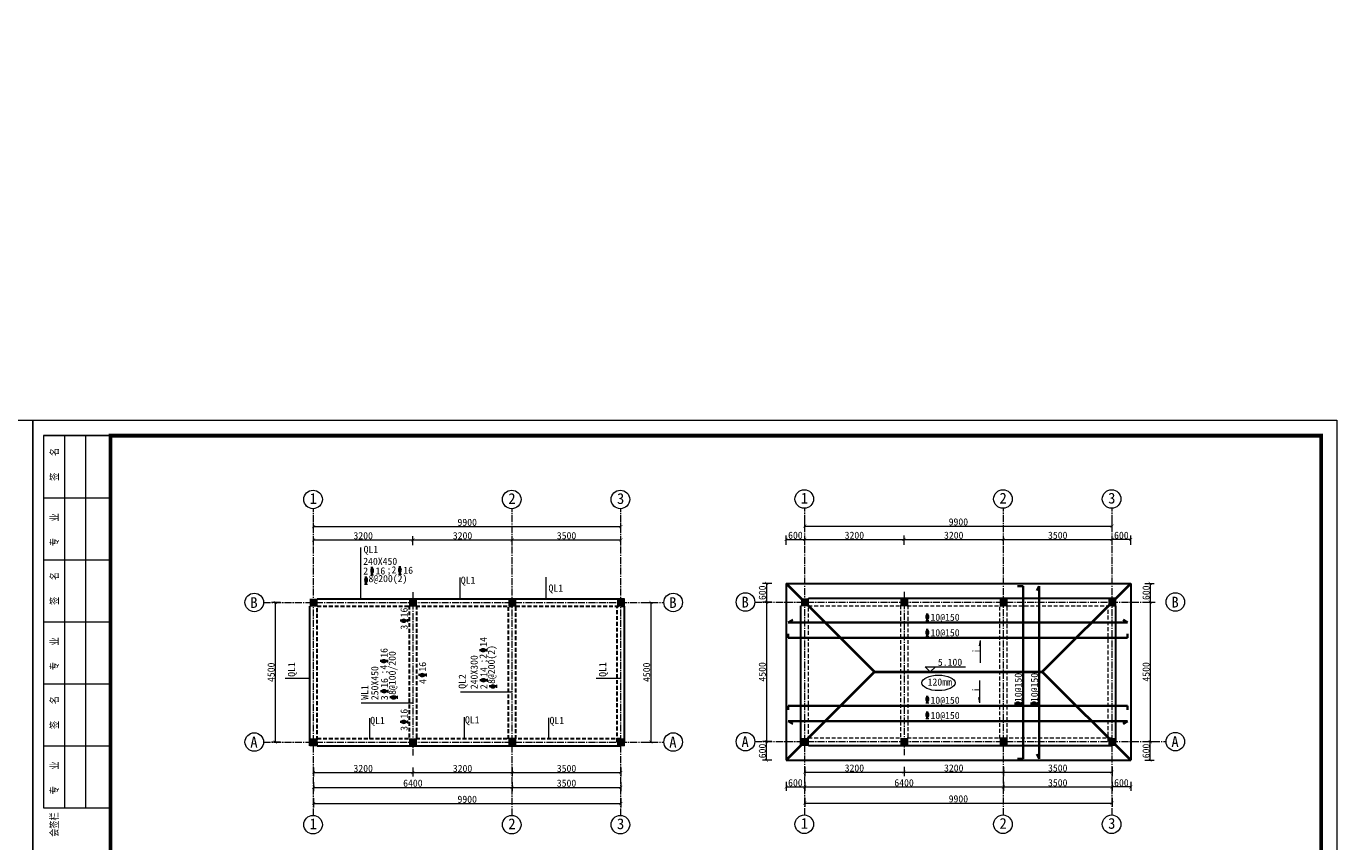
# Model space of a CAD drawing. Extents: x -13074 to 1448651, y 3648755 to 8081248.
# Tile 85 of 173: x 560358 to 560778, y 3858112 to 3858375. Entities that reach past the tile are written whole.
import ezdxf

# ---------------------------------------------------------------- set-up
doc = ezdxf.new("R2010")
doc.units = 0
doc.header["$PDMODE"] = 32
doc.header["$PDSIZE"] = 0.2
doc.linetypes.add('CENTER2', pattern=[1.125, 0.75, -0.125, 0.125, -0.125])
doc.linetypes.add('DASHED2', pattern=[0.375, 0.25, -0.125])
doc.layers.get('0').update_dxf_attribs({"linetype": 'CONTINUOUS'})
doc.layers.get('Defpoints').update_dxf_attribs({"linetype": 'CONTINUOUS'})
for name, color, linetype, lineweight in [('0.09标注线', 3, 'CONTINUOUS', 9), ('0.30粗线', 7, 'CONTINUOUS', 30), ('SHEET', 1, 'CONTINUOUS', 15), ('文字', 7, 'CONTINUOUS', 15), ('细实线', 3, 'CONTINUOUS', 20)]:
    doc.layers.add(name, color=color, linetype=linetype, lineweight=lineweight)
for name, color, linetype in [('DIM', 3, 'CONTINUOUS'), ('PUB_DIM', 3, 'CONTINUOUS'), ('WINDOW', 4, 'CONTINUOUS'), ('钢筋表1', 1, 'CONTINUOUS')]:
    doc.layers.add(name, color=color, linetype=linetype)
doc.styles.add('-仿宋_GB2312', font='FangSong_GB2312.ttf')
doc.styles.add('CHX-1', font='tssdeng.shx', dxfattribs={"width": 0.7, "height": 300, "bigfont": 'atssdchn.shx'})
doc.styles.add('FHZ', font='FangSong_GB2312.ttf', dxfattribs={"width": 0.707, "height": 300})
doc.styles.add('HZTXT', font='FangSong_GB2312.ttf', dxfattribs={"width": 0.8, "height": 2.5})
doc.styles.add('TSSD_Dimension', font='tssdeng.shx', dxfattribs={"width": 0.7, "bigfont": '1hztxt.shx'})
doc.dimstyles.new('TSSD_100_100', dxfattribs={"dimtxt": 300, "dimasz": 100, "dimexe": 100, "dimexo": 250, "dimgap": 100, "dimtad": 1, "dimdec": 0, "dimzin": 0, "dimdsep": 46, "dimtxsty": 'TSSD_Dimension', "dimblk": 'ARCHTICK', "dimcen": 0, "dimdle": 100, "dimclrt": 7, "dimadec": 0, "dimazin": 0, "dimtfac": 1, "dimtdec": 0, "dimtix": 1, "dimtmove": 2, "dimatfit": 3, "dimfxl": 1, "dimtolj": 1, "dimtzin": 0, "dimarcsym": 0})
doc.dimstyles.new('zzzz STANDARD', dxfattribs={"dimtxt": 2.3, "dimasz": 1, "dimexe": 1.25, "dimexo": 1.5, "dimgap": 0.2, "dimtad": 1, "dimdec": 0, "dimlfac": 10, "dimzin": 0, "dimdsep": 46, "dimtxsty": '-仿宋_GB2312', "dimblk": 'ARCHTICK', "dimcen": 0.09, "dimadec": 0, "dimazin": 0, "dimtfac": 1, "dimtdec": 0, "dimtix": 1, "dimtmove": 2, "dimatfit": 3, "dimfxl": 1.7, "dimfxlon": 1, "dimtolj": 1, "dimtzin": 0, "dimlwd": 9, "dimlwe": 9, "dimarcsym": 0})

# ---------------------------------------------------------------- blocks, each defined once
blk = doc.blocks.new('_ARCHTICK')
at = {"color": 0, "linetype": 'ByBlock', "const_width": 0.15}
blk.add_lwpolyline([(-0.5, -0.5), (0.5, 0.5)], dxfattribs=at)
blk = doc.blocks.new('*D1656')
at = {"layer": 'Defpoints', "color": 0, "lineweight": 13}
for p in [(795706, 267581), (795134, 265865), (795134, 265865), (795535, 266220), (795733, 266164)]:
    blk.add_point(p, dxfattribs=at)
at = {"layer": 'PUB_DIM', "color": 0, "lineweight": -2}
blk.add_arc((795134, 265865), 536, 26.5651, 71.5651, dxfattribs=at)
at = {"layer": 'PUB_DIM', "color": 0, "lineweight": -2, "xscale": 100, "yscale": 100, "zscale": 100}
for p, rotation in [((795303, 266373), 161.5650511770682), ((795614, 266104), 296.5650511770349)]:
    blk.add_blockref('_ARCHTICK', p, dxfattribs=dict(at, rotation=rotation))
blk = doc.blocks.new('*D2872')
at = {"layer": '0.09标注线', "color": 0, "linetype": 'Continuous', "lineweight": 9}
for p, q in [((560557.3, 3858189.37), (560560.25, 3858189.37)), ((560559, 3858189.37), (560559, 3858144.37)), ((560557.3, 3858144.37), (560560.25, 3858144.37))]:
    blk.add_line(p, q, dxfattribs=at)
at = {"layer": 'Defpoints', "color": 0, "linetype": 'Continuous', "lineweight": 13}
for p in [(560549.36, 3858189.37), (560549.36, 3858144.37), (560559, 3858144.37)]:
    blk.add_point(p, dxfattribs=at)
at = {"layer": '0.09标注线', "color": 0, "linetype": 'Continuous', "lineweight": 9}
for p, rotation in [((560559, 3858189.37), 90), ((560559, 3858144.37), 270)]:
    blk.add_blockref('_ARCHTICK', p, dxfattribs=dict(at, rotation=rotation))
at = {"layer": '0.09标注线', "color": 0, "linetype": 'Continuous', "lineweight": 13, "insert": (560557.65, 3858166.87), "char_height": 2.3, "attachment_point": 5, "rotation": 90, "style": '-仿宋_GB2312'}
blk.add_mtext('\\A1;4500', dxfattribs=at)
blk = doc.blocks.new('*D2880')
at = {"layer": '0.09标注线', "color": 0, "linetype": 'Continuous', "lineweight": 9}
for p, q in [((560439.75, 3858189.37), (560436.8, 3858189.37)), ((560438.05, 3858189.37), (560438.05, 3858144.37)), ((560439.75, 3858144.37), (560436.8, 3858144.37))]:
    blk.add_line(p, q, dxfattribs=at)
at = {"layer": 'Defpoints', "color": 0, "linetype": 'Continuous', "lineweight": 13}
for p in [(560450.36, 3858189.37), (560438.05, 3858144.37), (560450.36, 3858144.37)]:
    blk.add_point(p, dxfattribs=at)
at = {"layer": '0.09标注线', "color": 0, "linetype": 'Continuous', "lineweight": 9}
for p, rotation in [((560438.05, 3858189.37), 90), ((560438.05, 3858144.37), 270)]:
    blk.add_blockref('_ARCHTICK', p, dxfattribs=dict(at, rotation=rotation))
at = {"layer": '0.09标注线', "color": 0, "linetype": 'Continuous', "lineweight": 13, "insert": (560436.7, 3858166.87), "char_height": 2.3, "attachment_point": 5, "rotation": 90, "style": '-仿宋_GB2312'}
blk.add_mtext('\\A1;4500', dxfattribs=at)
blk = doc.blocks.new('*D2884')
at = {"layer": '0.09标注线', "color": 0, "linetype": 'Continuous', "lineweight": 9}
for p, q in [((560718.19, 3858189.5), (560721.14, 3858189.5)), ((560719.89, 3858189.5), (560719.89, 3858144.5)), ((560718.19, 3858144.5), (560721.14, 3858144.5))]:
    blk.add_line(p, q, dxfattribs=at)
at = {"layer": 'Defpoints', "color": 0, "linetype": 'Continuous', "lineweight": 13}
for p in [(560707.58, 3858189.5), (560707.58, 3858144.5), (560719.89, 3858144.5)]:
    blk.add_point(p, dxfattribs=at)
at = {"layer": '0.09标注线', "color": 0, "linetype": 'Continuous', "lineweight": 9}
for p, rotation in [((560719.89, 3858189.5), 90), ((560719.89, 3858144.5), 270)]:
    blk.add_blockref('_ARCHTICK', p, dxfattribs=dict(at, rotation=rotation))
at = {"layer": '0.09标注线', "color": 0, "linetype": 'Continuous', "lineweight": 13, "insert": (560718.54, 3858167), "char_height": 2.3, "attachment_point": 5, "rotation": 90, "style": '-仿宋_GB2312'}
blk.add_mtext('\\A1;4500', dxfattribs=at)
blk = doc.blocks.new('*D2892')
at = {"layer": '0.09标注线', "color": 0, "linetype": 'Continuous', "lineweight": 9}
for p, q in [((560597.97, 3858189.5), (560595.02, 3858189.5)), ((560596.27, 3858189.5), (560596.27, 3858144.5)), ((560597.97, 3858144.5), (560595.02, 3858144.5))]:
    blk.add_line(p, q, dxfattribs=at)
at = {"layer": 'Defpoints', "color": 0, "linetype": 'Continuous', "lineweight": 13}
for p in [(560608.58, 3858189.5), (560596.27, 3858144.5), (560608.58, 3858144.5)]:
    blk.add_point(p, dxfattribs=at)
at = {"layer": '0.09标注线', "color": 0, "linetype": 'Continuous', "lineweight": 9}
for p, rotation in [((560596.27, 3858189.5), 90), ((560596.27, 3858144.5), 270)]:
    blk.add_blockref('_ARCHTICK', p, dxfattribs=dict(at, rotation=rotation))
at = {"layer": '0.09标注线', "color": 0, "linetype": 'Continuous', "lineweight": 13, "insert": (560594.92, 3858167), "char_height": 2.3, "attachment_point": 5, "rotation": 90, "style": '-仿宋_GB2312'}
blk.add_mtext('\\A1;4500', dxfattribs=at)
blk = doc.blocks.new('*D2898')
at = {"layer": '0.09标注线', "color": 0, "linetype": 'Continuous', "lineweight": 9}
for p, q in [((560707.58, 3858207.97), (560707.58, 3858210.92)), ((560713.59, 3858209.67), (560707.58, 3858209.67)), ((560713.59, 3858207.97), (560713.59, 3858210.92))]:
    blk.add_line(p, q, dxfattribs=at)
at = {"layer": 'Defpoints', "color": 0, "linetype": 'Continuous', "lineweight": 13}
for p in [(560707.58, 3858209.67), (560707.58, 3858195.5), (560713.59, 3858195.5)]:
    blk.add_point(p, dxfattribs=at)
at = {"layer": '0.09标注线', "color": 0, "linetype": 'Continuous', "lineweight": 9, "rotation": 180}
blk.add_blockref('_ARCHTICK', (560707.58, 3858209.67), dxfattribs=at)
at = {"layer": '0.09标注线', "color": 0, "linetype": 'Continuous', "lineweight": 9}
blk.add_blockref('_ARCHTICK', (560713.59, 3858209.67), dxfattribs=at)
at = {"layer": '0.09标注线', "color": 0, "linetype": 'Continuous', "lineweight": 13, "insert": (560710.58, 3858211.02), "char_height": 2.3, "attachment_point": 5, "style": '-仿宋_GB2312'}
blk.add_mtext('\\A1;600', dxfattribs=at)
blk = doc.blocks.new('*D2900')
at = {"layer": '0.09标注线', "color": 0, "linetype": 'Continuous', "lineweight": 9}
for p, q in [((560707.59, 3858131.6), (560707.59, 3858128.65)), ((560713.59, 3858129.9), (560707.59, 3858129.9)), ((560713.59, 3858131.6), (560713.59, 3858128.65))]:
    blk.add_line(p, q, dxfattribs=at)
at = {"layer": 'Defpoints', "color": 0, "linetype": 'Continuous', "lineweight": 13}
for p in [(560707.59, 3858144.5), (560713.59, 3858138.5), (560707.59, 3858129.9)]:
    blk.add_point(p, dxfattribs=at)
at = {"layer": '0.09标注线', "color": 0, "linetype": 'Continuous', "lineweight": 9, "rotation": 180}
blk.add_blockref('_ARCHTICK', (560707.59, 3858129.9), dxfattribs=at)
at = {"layer": '0.09标注线', "color": 0, "linetype": 'Continuous', "lineweight": 9}
blk.add_blockref('_ARCHTICK', (560713.59, 3858129.9), dxfattribs=at)
at = {"layer": '0.09标注线', "color": 0, "linetype": 'Continuous', "lineweight": 13, "insert": (560710.59, 3858131.25), "char_height": 2.3, "attachment_point": 5, "style": '-仿宋_GB2312'}
blk.add_mtext('\\A1;600', dxfattribs=at)
blk = doc.blocks.new('*D2901')
at = {"layer": '0.09标注线', "color": 0, "linetype": 'Continuous', "lineweight": 9}
for p, q in [((560597.97, 3858195.5), (560595.02, 3858195.5)), ((560596.27, 3858195.5), (560596.27, 3858189.5)), ((560597.97, 3858189.5), (560595.02, 3858189.5))]:
    blk.add_line(p, q, dxfattribs=at)
at = {"layer": 'Defpoints', "color": 0, "linetype": 'Continuous', "lineweight": 13}
for p in [(560602.58, 3858195.5), (560596.27, 3858189.5), (560608.58, 3858189.5)]:
    blk.add_point(p, dxfattribs=at)
at = {"layer": '0.09标注线', "color": 0, "linetype": 'Continuous', "lineweight": 9}
for p, rotation in [((560596.27, 3858195.5), 90), ((560596.27, 3858189.5), 270)]:
    blk.add_blockref('_ARCHTICK', p, dxfattribs=dict(at, rotation=rotation))
at = {"layer": '0.09标注线', "color": 0, "linetype": 'Continuous', "lineweight": 13, "insert": (560594.92, 3858192.5), "char_height": 2.3, "attachment_point": 5, "rotation": 90, "style": '-仿宋_GB2312'}
blk.add_mtext('\\A1;600', dxfattribs=at)
blk = doc.blocks.new('*D2903')
at = {"layer": '0.09标注线', "color": 0, "linetype": 'Continuous', "lineweight": 9}
for p, q in [((560718.19, 3858195.5), (560721.14, 3858195.5)), ((560719.89, 3858195.5), (560719.89, 3858189.5)), ((560718.19, 3858189.5), (560721.14, 3858189.5))]:
    blk.add_line(p, q, dxfattribs=at)
at = {"layer": 'Defpoints', "color": 0, "linetype": 'Continuous', "lineweight": 13}
for p in [(560713.59, 3858195.5), (560707.59, 3858189.5), (560719.89, 3858189.5)]:
    blk.add_point(p, dxfattribs=at)
at = {"layer": '0.09标注线', "color": 0, "linetype": 'Continuous', "lineweight": 9}
for p, rotation in [((560719.89, 3858195.5), 90), ((560719.89, 3858189.5), 270)]:
    blk.add_blockref('_ARCHTICK', p, dxfattribs=dict(at, rotation=rotation))
at = {"layer": '0.09标注线', "color": 0, "linetype": 'Continuous', "lineweight": 13, "insert": (560718.54, 3858192.5), "char_height": 2.3, "attachment_point": 5, "rotation": 90, "style": '-仿宋_GB2312'}
blk.add_mtext('\\A1;600', dxfattribs=at)
blk = doc.blocks.new('123')
at = {"layer": 'PUB_DIM', "color": 7}
dim = blk.add_angular_dim_2l(base=(795535.2, 266220.4), line1=((795732.5, 266163.8), (795133.8, 265864.5)), line2=((795133.8, 265864.5), (795706, 267580.9)), text=' ', dimstyle='TSSD_100_100', dxfattribs=at)
dim.commit()
dim.dimension.update_dxf_attribs({"geometry": '*D1656', "text_midpoint": (426562.1, 722353.3)})

msp = doc.modelspace()

# ---------------------------------------------------------------- hatches: boundary and pattern name
at = {"linetype": 'Continuous', "lineweight": 13}
h = msp.add_hatch(color=256, dxfattribs=at)
h.paths.add_polyline_path([(560450.357, 3858188.169), (560451.557, 3858188.169), (560451.557, 3858189.369), (560450.357, 3858189.369)])
h.paths.add_polyline_path([(560450.357, 3858189.369), (560450.357, 3858190.569), (560449.157, 3858190.569), (560449.157, 3858189.369)])
h.paths.add_polyline_path([(560450.357, 3858189.369), (560449.157, 3858189.369), (560449.157, 3858188.169), (560450.357, 3858188.169)])
h.paths.add_polyline_path([(560450.357, 3858189.369), (560451.557, 3858189.369), (560451.557, 3858190.569), (560450.357, 3858190.569)])
h = msp.add_hatch(color=256, dxfattribs=at)
h.paths.add_polyline_path([(560483.557, 3858189.369), (560482.357, 3858189.369), (560482.357, 3858188.169), (560483.557, 3858188.169)])
h.paths.add_polyline_path([(560482.357, 3858190.569), (560481.157, 3858190.569), (560481.157, 3858189.369), (560482.357, 3858189.369)])
h.paths.add_polyline_path([(560482.357, 3858189.369), (560481.157, 3858189.369), (560481.157, 3858188.169), (560482.357, 3858188.169)])
h.paths.add_polyline_path([(560483.557, 3858190.569), (560482.357, 3858190.569), (560482.357, 3858189.369), (560483.557, 3858189.369)])
h = msp.add_hatch(color=256, dxfattribs=at)
h.paths.add_polyline_path([(560515.557, 3858189.369), (560514.357, 3858189.369), (560514.357, 3858188.169), (560515.557, 3858188.169)])
h.paths.add_polyline_path([(560514.357, 3858190.569), (560513.157, 3858190.569), (560513.157, 3858189.369), (560514.357, 3858189.369)])
h.paths.add_polyline_path([(560514.357, 3858189.369), (560513.157, 3858189.369), (560513.157, 3858188.169), (560514.357, 3858188.169)])
h.paths.add_polyline_path([(560515.557, 3858190.569), (560514.357, 3858190.569), (560514.357, 3858189.369), (560515.557, 3858189.369)])
h = msp.add_hatch(color=256, dxfattribs=at)
h.paths.add_polyline_path([(560550.557, 3858189.369), (560549.357, 3858189.369), (560549.357, 3858188.169), (560550.557, 3858188.169)])
h.paths.add_polyline_path([(560549.357, 3858190.569), (560548.157, 3858190.569), (560548.157, 3858189.369), (560549.357, 3858189.369)])
h.paths.add_polyline_path([(560549.357, 3858189.369), (560548.157, 3858189.369), (560548.157, 3858188.169), (560549.357, 3858188.169)])
h.paths.add_polyline_path([(560550.557, 3858190.569), (560549.357, 3858190.569), (560549.357, 3858189.369), (560550.557, 3858189.369)])
h = msp.add_hatch(color=256, dxfattribs=at)
h.paths.add_polyline_path([(560608.58, 3858188.302), (560609.78, 3858188.302), (560609.78, 3858189.502), (560608.58, 3858189.502)])
h.paths.add_polyline_path([(560608.58, 3858189.502), (560608.58, 3858190.702), (560607.38, 3858190.702), (560607.38, 3858189.502)])
h.paths.add_polyline_path([(560608.58, 3858189.502), (560607.38, 3858189.502), (560607.38, 3858188.302), (560608.58, 3858188.302)])
h.paths.add_polyline_path([(560608.58, 3858189.502), (560609.78, 3858189.502), (560609.78, 3858190.702), (560608.58, 3858190.702)])
h = msp.add_hatch(color=256, dxfattribs=at)
h.paths.add_polyline_path([(560641.78, 3858189.502), (560640.58, 3858189.502), (560640.58, 3858188.302), (560641.78, 3858188.302)])
h.paths.add_polyline_path([(560640.58, 3858190.702), (560639.38, 3858190.702), (560639.38, 3858189.502), (560640.58, 3858189.502)])
h.paths.add_polyline_path([(560640.58, 3858189.502), (560639.38, 3858189.502), (560639.38, 3858188.302), (560640.58, 3858188.302)])
h.paths.add_polyline_path([(560641.78, 3858190.702), (560640.58, 3858190.702), (560640.58, 3858189.502), (560641.78, 3858189.502)])
h = msp.add_hatch(color=256, dxfattribs=at)
h.paths.add_polyline_path([(560673.78, 3858189.502), (560672.58, 3858189.502), (560672.58, 3858188.302), (560673.78, 3858188.302)])
h.paths.add_polyline_path([(560672.58, 3858190.702), (560671.38, 3858190.702), (560671.38, 3858189.502), (560672.58, 3858189.502)])
h.paths.add_polyline_path([(560672.58, 3858189.502), (560671.38, 3858189.502), (560671.38, 3858188.302), (560672.58, 3858188.302)])
h.paths.add_polyline_path([(560673.78, 3858190.702), (560672.58, 3858190.702), (560672.58, 3858189.502), (560673.78, 3858189.502)])
h = msp.add_hatch(color=256, dxfattribs=at)
h.paths.add_polyline_path([(560708.78, 3858189.502), (560707.58, 3858189.502), (560707.58, 3858188.302), (560708.78, 3858188.302)])
h.paths.add_polyline_path([(560707.58, 3858190.702), (560706.38, 3858190.702), (560706.38, 3858189.502), (560707.58, 3858189.502)])
h.paths.add_polyline_path([(560707.58, 3858189.502), (560706.38, 3858189.502), (560706.38, 3858188.302), (560707.58, 3858188.302)])
h.paths.add_polyline_path([(560708.78, 3858190.702), (560707.58, 3858190.702), (560707.58, 3858189.502), (560708.78, 3858189.502)])
h = msp.add_hatch(color=256, dxfattribs=at)
h.paths.add_polyline_path([(560451.557, 3858144.369), (560450.357, 3858144.369), (560450.357, 3858143.169), (560451.557, 3858143.169)])
h.paths.add_polyline_path([(560450.357, 3858145.569), (560449.157, 3858145.569), (560449.157, 3858144.369), (560450.357, 3858144.369)])
h.paths.add_polyline_path([(560450.357, 3858144.369), (560449.157, 3858144.369), (560449.157, 3858143.169), (560450.357, 3858143.169)])
h.paths.add_polyline_path([(560451.557, 3858145.569), (560450.357, 3858145.569), (560450.357, 3858144.369), (560451.557, 3858144.369)])
h = msp.add_hatch(color=256, dxfattribs=at)
h.paths.add_polyline_path([(560483.557, 3858144.369), (560482.357, 3858144.369), (560482.357, 3858143.169), (560483.557, 3858143.169)])
h.paths.add_polyline_path([(560482.357, 3858145.569), (560481.157, 3858145.569), (560481.157, 3858144.369), (560482.357, 3858144.369)])
h.paths.add_polyline_path([(560482.357, 3858144.369), (560481.157, 3858144.369), (560481.157, 3858143.169), (560482.357, 3858143.169)])
h.paths.add_polyline_path([(560483.557, 3858145.569), (560482.357, 3858145.569), (560482.357, 3858144.369), (560483.557, 3858144.369)])
h = msp.add_hatch(color=256, dxfattribs=at)
h.paths.add_polyline_path([(560515.557, 3858144.369), (560514.357, 3858144.369), (560514.357, 3858143.169), (560515.557, 3858143.169)])
h.paths.add_polyline_path([(560514.357, 3858145.569), (560513.157, 3858145.569), (560513.157, 3858144.369), (560514.357, 3858144.369)])
h.paths.add_polyline_path([(560514.357, 3858144.369), (560513.157, 3858144.369), (560513.157, 3858143.169), (560514.357, 3858143.169)])
h.paths.add_polyline_path([(560515.557, 3858145.569), (560514.357, 3858145.569), (560514.357, 3858144.369), (560515.557, 3858144.369)])
h = msp.add_hatch(color=256, dxfattribs=at)
h.paths.add_polyline_path([(560550.557, 3858144.369), (560549.357, 3858144.369), (560549.357, 3858143.169), (560550.557, 3858143.169)])
h.paths.add_polyline_path([(560549.357, 3858145.569), (560548.157, 3858145.569), (560548.157, 3858144.369), (560549.357, 3858144.369)])
h.paths.add_polyline_path([(560549.357, 3858144.369), (560548.157, 3858144.369), (560548.157, 3858143.169), (560549.357, 3858143.169)])
h.paths.add_polyline_path([(560550.557, 3858145.569), (560549.357, 3858145.569), (560549.357, 3858144.369), (560550.557, 3858144.369)])
h = msp.add_hatch(color=256, dxfattribs=at)
h.paths.add_polyline_path([(560609.78, 3858144.502), (560608.58, 3858144.502), (560608.58, 3858143.302), (560609.78, 3858143.302)])
h.paths.add_polyline_path([(560608.58, 3858145.702), (560607.38, 3858145.702), (560607.38, 3858144.502), (560608.58, 3858144.502)])
h.paths.add_polyline_path([(560608.58, 3858144.502), (560607.38, 3858144.502), (560607.38, 3858143.302), (560608.58, 3858143.302)])
h.paths.add_polyline_path([(560609.78, 3858145.702), (560608.58, 3858145.702), (560608.58, 3858144.502), (560609.78, 3858144.502)])
h = msp.add_hatch(color=256, dxfattribs=at)
h.paths.add_polyline_path([(560641.78, 3858144.502), (560640.58, 3858144.502), (560640.58, 3858143.302), (560641.78, 3858143.302)])
h.paths.add_polyline_path([(560640.58, 3858145.702), (560639.38, 3858145.702), (560639.38, 3858144.502), (560640.58, 3858144.502)])
h.paths.add_polyline_path([(560640.58, 3858144.502), (560639.38, 3858144.502), (560639.38, 3858143.302), (560640.58, 3858143.302)])
h.paths.add_polyline_path([(560641.78, 3858145.702), (560640.58, 3858145.702), (560640.58, 3858144.502), (560641.78, 3858144.502)])
h = msp.add_hatch(color=256, dxfattribs=at)
h.paths.add_polyline_path([(560673.78, 3858144.502), (560672.58, 3858144.502), (560672.58, 3858143.302), (560673.78, 3858143.302)])
h.paths.add_polyline_path([(560672.58, 3858145.702), (560671.38, 3858145.702), (560671.38, 3858144.502), (560672.58, 3858144.502)])
h.paths.add_polyline_path([(560672.58, 3858144.502), (560671.38, 3858144.502), (560671.38, 3858143.302), (560672.58, 3858143.302)])
h.paths.add_polyline_path([(560673.78, 3858145.702), (560672.58, 3858145.702), (560672.58, 3858144.502), (560673.78, 3858144.502)])
h = msp.add_hatch(color=256, dxfattribs=at)
h.paths.add_polyline_path([(560708.78, 3858144.502), (560707.58, 3858144.502), (560707.58, 3858143.302), (560708.78, 3858143.302)])
h.paths.add_polyline_path([(560707.58, 3858145.702), (560706.38, 3858145.702), (560706.38, 3858144.502), (560707.58, 3858144.502)])
h.paths.add_polyline_path([(560707.58, 3858144.502), (560706.38, 3858144.502), (560706.38, 3858143.302), (560707.58, 3858143.302)])
h.paths.add_polyline_path([(560708.78, 3858145.702), (560707.58, 3858145.702), (560707.58, 3858144.502), (560708.78, 3858144.502)])

# ---------------------------------------------------------------- linework, layer by layer
for p, q in [((560451.557, 3858188.169), (560451.557, 3858190.569)), ((560483.557, 3858188.169), (560483.557, 3858190.569)), ((560515.557, 3858188.169), (560515.557, 3858190.569)), ((560550.557, 3858188.169), (560550.557, 3858190.569)), ((560609.78, 3858188.302), (560609.78, 3858190.702)), ((560641.78, 3858188.302), (560641.78, 3858190.702)), ((560673.78, 3858188.302), (560673.78, 3858190.702)), ((560708.78, 3858188.302), (560708.78, 3858190.702)), ((560451.557, 3858188.169), (560449.157, 3858188.169)), ((560483.557, 3858188.169), (560481.157, 3858188.169)), ((560515.557, 3858188.169), (560513.157, 3858188.169)), ((560550.557, 3858188.169), (560548.157, 3858188.169)), ((560609.78, 3858188.302), (560607.38, 3858188.302)), ((560641.78, 3858188.302), (560639.38, 3858188.302)), ((560673.78, 3858188.302), (560671.38, 3858188.302)), ((560708.78, 3858188.302), (560706.38, 3858188.302)), ((560451.557, 3858143.169), (560449.157, 3858143.169)), ((560451.557, 3858143.169), (560451.557, 3858145.569)), ((560483.557, 3858143.169), (560481.157, 3858143.169)), ((560483.557, 3858143.169), (560483.557, 3858145.569)), ((560515.557, 3858143.169), (560513.157, 3858143.169)), ((560515.557, 3858143.169), (560515.557, 3858145.569)), ((560550.557, 3858143.169), (560548.157, 3858143.169)), ((560550.557, 3858143.169), (560550.557, 3858145.569)), ((560609.78, 3858143.302), (560607.38, 3858143.302)), ((560609.78, 3858143.302), (560609.78, 3858145.702)), ((560641.78, 3858143.302), (560639.38, 3858143.302)), ((560641.78, 3858143.302), (560641.78, 3858145.702)), ((560673.78, 3858143.302), (560671.38, 3858143.302)), ((560673.78, 3858143.302), (560673.78, 3858145.702)), ((560708.78, 3858143.302), (560706.38, 3858143.302)), ((560708.78, 3858143.302), (560708.78, 3858145.702))]:
    msp.add_line(p, q, dxfattribs=at)
at = {"layer": '0.09标注线', "linetype": 'Continuous', "lineweight": 13}
for p, q in [((560465.512, 3858207.045), (560465.512, 3858190.369)), ((560497.508, 3858197.4), (560497.508, 3858190.569)), ((560525.238, 3858197.481), (560525.238, 3858190.369)), ((560665.065, 3858177.104), (560664.755, 3858175.382)), ((560441.206, 3858164.93), (560449.157, 3858164.93)), ((560541.406, 3858164.93), (560549.357, 3858164.93)), ((560497.682, 3858160.567), (560514.357, 3858160.567)), ((560465.682, 3858157.039), (560482.357, 3858157.039)), ((560665.011, 3858156.975), (560664.702, 3858158.697)), ((560468.343, 3858152.046), (560468.343, 3858145.369)), ((560498.857, 3858152.4), (560498.857, 3858145.569)), ((560526.096, 3858152.2), (560526.096, 3858145.369))]:
    msp.add_line(p, q, dxfattribs=at)
at = {"layer": '0.09标注线'}
for p, q in [((560665.065, 3858177.104), (560665.065, 3858169.897)), ((560647.389, 3858168.655), (560649.042, 3858167.002)), ((560647.389, 3858168.655), (560660.365, 3858168.655)), ((560649.042, 3858167.002), (560650.695, 3858168.655)), ((560665.011, 3858156.975), (560665.011, 3858164.182))]:
    msp.add_line(p, q, dxfattribs=at)
at = {"layer": '0.09标注线', "linetype": 'Continuous', "lineweight": 13}
msp.add_ellipse((560651.653, 3858163.447), major_axis=(-5.34, 0), ratio=0.4671337, dxfattribs=at)
at = {"layer": '0.30粗线'}
for p, q in [((560602.577, 3858195.502), (560602.577, 3858138.502)), ((560602.577, 3858195.502), (560713.577, 3858195.502)), ((560713.577, 3858195.502), (560713.577, 3858138.502)), ((560602.577, 3858138.502), (560713.577, 3858138.502))]:
    msp.add_line(p, q, dxfattribs=at)
at = {"layer": '0.30粗线', "lineweight": 40}
for p, q in [((560602.577, 3858195.502), (560631.077, 3858167.002)), ((560685.077, 3858167.002), (560713.577, 3858195.502)), ((560631.077, 3858167.002), (560602.577, 3858138.502)), ((560631.077, 3858167.002), (560685.077, 3858167.002)), ((560685.077, 3858167.002), (560713.577, 3858138.502))]:
    msp.add_line(p, q, dxfattribs=at)
at = {"layer": '0.30粗线', "color": 4}
for p, q in [((560451.557, 3858190.569), (560515.557, 3858190.569)), ((560515.557, 3858190.569), (560550.557, 3858190.569)), ((560609.78, 3858190.702), (560673.78, 3858190.702)), ((560673.78, 3858190.702), (560708.78, 3858190.702)), ((560449.157, 3858143.169), (560449.157, 3858188.169)), ((560550.557, 3858144.369), (560550.557, 3858188.169)), ((560607.38, 3858143.302), (560607.38, 3858188.302)), ((560708.78, 3858144.502), (560708.78, 3858188.302)), ((560451.557, 3858143.169), (560514.357, 3858143.169)), ((560514.357, 3858143.169), (560549.357, 3858143.169)), ((560609.78, 3858143.302), (560672.58, 3858143.302)), ((560672.58, 3858143.302), (560707.58, 3858143.302))]:
    msp.add_line(p, q, dxfattribs=at)
at = {"layer": '0.30粗线', "color": 4, "linetype": 'DASHED2', "lineweight": 15, "ltscale": 5}
for p, q in [((560639.38, 3858188.502), (560639.38, 3858145.502)), ((560641.78, 3858188.502), (560641.78, 3858145.502)), ((560609.78, 3858188.302), (560639.58, 3858188.302)), ((560609.78, 3858143.302), (560609.78, 3858188.302)), ((560641.58, 3858188.302), (560673.78, 3858188.302)), ((560671.38, 3858145.502), (560671.38, 3858188.302)), ((560673.78, 3858145.502), (560673.78, 3858188.302)), ((560673.78, 3858188.302), (560708.78, 3858188.302)), ((560706.38, 3858144.502), (560706.38, 3858188.302)), ((560609.78, 3858145.702), (560639.58, 3858145.702)), ((560641.58, 3858145.702), (560672.58, 3858145.702)), ((560672.58, 3858145.702), (560707.58, 3858145.702))]:
    msp.add_line(p, q, dxfattribs=at)
at = {"layer": '0.30粗线', "color": 4, "linetype": 'DASHED2', "ltscale": 5}
for p, q in [((560451.557, 3858188.169), (560481.357, 3858188.169)), ((560451.557, 3858143.169), (560451.557, 3858188.169)), ((560481.157, 3858188.369), (560481.157, 3858145.369)), ((560483.357, 3858188.169), (560515.557, 3858188.169)), ((560483.557, 3858188.369), (560483.557, 3858145.369)), ((560513.157, 3858145.369), (560513.157, 3858188.169)), ((560515.557, 3858145.369), (560515.557, 3858188.169)), ((560515.557, 3858188.169), (560550.557, 3858188.169)), ((560548.157, 3858144.369), (560548.157, 3858188.169)), ((560451.557, 3858145.569), (560481.357, 3858145.569)), ((560483.357, 3858145.569), (560514.357, 3858145.569)), ((560514.357, 3858145.569), (560549.357, 3858145.569))]:
    msp.add_line(p, q, dxfattribs=at)
at = {"layer": 'SHEET', "color": 7}
for p, q in [((560384.96, 3858243.144), (560363.36, 3858243.144)), ((560363.36, 3858243.144), (560384.96, 3858243.144)), ((560363.36, 3858243.144), (560363.36, 3858123.144)), ((560370.11, 3858243.144), (560370.11, 3858123.144)), ((560376.86, 3858243.144), (560376.86, 3858123.144)), ((560363.36, 3858223.144), (560384.96, 3858223.144)), ((560363.36, 3858203.144), (560384.96, 3858203.144)), ((560363.36, 3858203.144), (560384.96, 3858203.144)), ((560363.36, 3858203.144), (560384.96, 3858203.144)), ((560363.36, 3858183.144), (560384.96, 3858183.144)), ((560363.36, 3858163.144), (560384.96, 3858163.144)), ((560363.36, 3858163.144), (560384.96, 3858163.144)), ((560363.36, 3858143.144), (560384.96, 3858143.144)), ((560363.36, 3858123.144), (560384.96, 3858123.144))]:
    msp.add_line(p, q, dxfattribs=at)
for points in [[(560359.96, 3857951.144), (559939.961, 3857951.144), (559939.961, 3858248.144), (560359.96, 3858248.144)], [(560779.96, 3857951.144), (560359.96, 3857951.144), (560359.96, 3858248.144), (560779.96, 3858248.144)]]:
    msp.add_lwpolyline(points, close=True, dxfattribs=at)
at = {"layer": 'SHEET', "color": 7, "const_width": 1.2}
msp.add_lwpolyline([(560384.96, 3858243.144), (560774.96, 3858243.144), (560774.96, 3857956.144), (560384.96, 3857956.144)], close=True, dxfattribs=at)
at = {"layer": 'WINDOW', "color": 7, "lineweight": 15}
for centre in [(560450.201, 3858222.58), (560514.201, 3858222.58), (560549.201, 3858222.58), (560608.424, 3858222.713), (560672.424, 3858222.713), (560707.424, 3858222.713), (560431.265, 3858189.38), (560566.215, 3858189.38), (560589.488, 3858189.513), (560727.968, 3858189.513), (560431.265, 3858144.38), (560566.215, 3858144.38), (560589.488, 3858144.513), (560727.968, 3858144.513), (560450.201, 3858117.743), (560514.201, 3858117.743), (560549.201, 3858117.743), (560608.424, 3858117.876), (560672.424, 3858117.876), (560707.424, 3858117.876)]:
    msp.add_circle(centre, 2.992, dxfattribs=at)
at = {"layer": '细实线', "color": 1, "linetype": 'CENTER2', "lineweight": 13, "ltscale": 3}
for p, q in [((560450.357, 3858120.731), (560450.357, 3858219.592)), ((560514.357, 3858120.731), (560514.357, 3858219.592)), ((560549.357, 3858120.731), (560549.357, 3858219.592)), ((560608.58, 3858120.864), (560608.58, 3858219.725)), ((560672.58, 3858120.864), (560672.58, 3858219.725)), ((560707.58, 3858120.864), (560707.58, 3858219.725)), ((560482.357, 3858192.685), (560482.357, 3858140.033)), ((560640.58, 3858192.818), (560640.58, 3858140.166)), ((560434.257, 3858189.369), (560563.223, 3858189.369)), ((560592.48, 3858189.502), (560721.446, 3858189.502)), ((560434.257, 3858144.369), (560563.223, 3858144.369)), ((560592.48, 3858144.502), (560724.976, 3858144.502))]:
    msp.add_line(p, q, dxfattribs=at)
at = {"layer": '钢筋表1', "color": 1, "lineweight": 35}
for p, q in [((560677.106, 3858194.649), (560678.928, 3858194.649)), ((560678.928, 3858194.649), (560678.928, 3858139.009)), ((560684.145, 3858194.649), (560683.302, 3858193.208)), ((560684.145, 3858194.649), (560684.145, 3858139.009)), ((560603.271, 3858182.944), (560604.712, 3858183.787)), ((560712.596, 3858182.944), (560603.271, 3858182.944)), ((560712.596, 3858182.944), (560711.156, 3858183.787)), ((560603.271, 3858177.924), (560603.271, 3858179.222)), ((560712.596, 3858177.924), (560603.271, 3858177.924)), ((560712.596, 3858177.924), (560712.596, 3858179.222)), ((560712.596, 3858156.08), (560603.271, 3858156.08)), ((560603.271, 3858156.08), (560603.271, 3858154.783)), ((560712.596, 3858156.08), (560712.596, 3858154.783)), ((560712.596, 3858151.061), (560603.271, 3858151.061)), ((560603.271, 3858151.061), (560604.712, 3858150.218)), ((560712.596, 3858151.061), (560711.156, 3858150.218)), ((560677.106, 3858139.009), (560678.928, 3858139.009)), ((560684.145, 3858139.009), (560683.302, 3858140.45))]:
    msp.add_line(p, q, dxfattribs=at)

# ---------------------------------------------------------------- block references
at = {"linetype": 'Continuous', "lineweight": 13, "xscale": 0.01000000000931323, "yscale": 0.009999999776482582, "zscale": 0.01}
msp.add_blockref('123', (552983.124, 3855442.078), dxfattribs=at)

# ---------------------------------------------------------------- texts
at = {"layer": '0.09标注线', "color": 7, "style": '-仿宋_GB2312'}
for s, p in [('1', (560449.091, 3858221.13)), ('2', (560513.091, 3858221.13)), ('3', (560548.091, 3858221.13)), ('1', (560607.313, 3858221.263)), ('2', (560671.313, 3858221.263)), ('3', (560706.313, 3858221.263)), ('B', (560429.987, 3858187.606)), ('B', (560564.937, 3858187.606)), ('B', (560588.21, 3858187.739)), ('B', (560726.69, 3858187.739)), ('A', (560429.987, 3858142.606)), ('A', (560564.937, 3858142.606)), ('A', (560588.21, 3858142.739)), ('A', (560726.69, 3858142.739)), ('1', (560449.091, 3858116.293)), ('2', (560513.091, 3858116.293)), ('3', (560548.091, 3858116.293)), ('1', (560607.313, 3858116.426)), ('2', (560671.313, 3858116.426)), ('3', (560706.313, 3858116.426))]:
    msp.add_text(s, height=3.468, dxfattribs=at).set_placement(p)
at = {"layer": '0.09标注线', "color": 3, "char_height": 2.3, "width": 17.07403, "attachment_point": 7, "style": '-仿宋_GB2312'}
for s, insert in [('QL1', (560466.495, 3858204.741)), ('240X450', (560466.361, 3858201.456)), ('2', (560466.361, 3858198.36)), ('16', (560470.322, 3858198.364)), (';2', (560473.889, 3858198.121)), ('16', (560479.289, 3858198.575)), ('  8@200(2)', (560464.935, 3858195.312)), ('QL1', (560497.796, 3858194.805)), ('QL1', (560526.045, 3858192.286)), ('QL1', (560468.63, 3858149.605)), ('QL1', (560499.145, 3858149.805)), ('QL1', (560526.383, 3858149.605))]:
    msp.add_mtext(s, dxfattribs=dict(at, insert=insert))
at = {"layer": '0.09标注线', "color": 3, "char_height": 2.3, "width": 17.07403, "attachment_point": 7, "rotation": 90, "style": '-仿宋_GB2312'}
for s, insert in [('16', (560480.693, 3858184.576)), ('3', (560480.697, 3858180.616)), ('14', (560506.25, 3858175.079)), ('16', (560474.25, 3858171.551)), ('  8@100/200', (560477.415, 3858156.462)), ('240X300', (560503.27, 3858161.416)), (';2', (560506.705, 3858169.678)), ('  8@200(2)', (560509.415, 3858159.99)), ('QL1', (560445.009, 3858165.408)), ('250X450', (560471.27, 3858157.888)), (';4', (560474.705, 3858166.15)), ('16', (560486.654, 3858167.074)), ('14', (560506.363, 3858165.377)), ('QL1', (560545.209, 3858165.408)), ('WL1', (560467.986, 3858158.022)), ('16', (560474.363, 3858161.848)), ('4', (560486.658, 3858163.114)), ('QL2', (560499.986, 3858161.55)), ('3', (560474.366, 3858157.888)), ('2', (560506.366, 3858161.416)), ('16', (560480.693, 3858151.955)), ('3', (560480.697, 3858147.995))]:
    msp.add_mtext(s, dxfattribs=dict(at, insert=insert))
at = {"layer": '0.09标注线', "char_height": 2.3}
for s, insert, width, attachment_point, style in [('{\\W1; 10@150}', (560658.478, 3858185.757), 15.92071, 3, 'HZTXT'), ('{\\W1; 10@150}', (560658.478, 3858180.767), 15.92071, 3, 'HZTXT'), ('5.100', (560651.478, 3858171.257), 2.25, 1, '-仿宋_GB2312'), ('120mm', (560648.16, 3858164.88), 2.25, 1, '-仿宋_GB2312'), ('{\\W1; 10@150}', (560658.478, 3858159.009), 15.92071, 3, 'HZTXT'), ('{\\W1; 10@150}', (560658.478, 3858154.094), 15.92071, 3, 'HZTXT')]:
    msp.add_mtext(s, dxfattribs=dict(at, insert=insert, width=width, attachment_point=attachment_point, style=style))
at = {"layer": '0.09标注线', "char_height": 2.3, "rotation": 90}
for s, insert, width, attachment_point, style in [('i', (560662.685, 3858172.952), 2.25, 1, '-仿宋_GB2312'), ('{\\W1; 10@150}', (560676.213, 3858166.664), 15.92071, 3, 'HZTXT'), ('{\\W1; 10@150}', (560681.43, 3858166.664), 15.92071, 3, 'HZTXT'), ('i', (560662.632, 3858160.405), 2.25, 1, '-仿宋_GB2312')]:
    msp.add_mtext(s, dxfattribs=dict(at, insert=insert, width=width, attachment_point=attachment_point, style=style))
at = {"layer": 'DIM', "color": 7, "style": 'FHZ', "width": 0.75}
for s, p in [('签    名', (560368.134, 3858228.593)), ('专    业', (560368.134, 3858207.529)), ('签    名', (560368.134, 3858188.593)), ('专    业', (560368.134, 3858167.529)), ('签    名', (560368.134, 3858148.593)), ('专    业', (560368.134, 3858127.529)), ('会签栏', (560368.062, 3858113.823))]:
    msp.add_text(s, height=2.5, rotation=90, dxfattribs=at).set_placement(p)
at = {"layer": '文字', "color": 3, "style": 'CHX-1', "width": 0.62}
for p in [(560468.564, 3858198.312), (560477.532, 3858198.524), (560466.598, 3858195.28)]:
    msp.add_text('\x84', height=2.5, dxfattribs=at).set_placement(p)
for p in [(560480.745, 3858182.818), (560474.302, 3858169.793), (560506.302, 3858173.321), (560486.706, 3858165.316), (560506.414, 3858163.619), (560509.447, 3858161.653), (560474.414, 3858160.091), (560477.447, 3858158.125), (560480.745, 3858150.197)]:
    msp.add_text('\x84', height=2.5, rotation=90, dxfattribs=at).set_placement(p)
at = {"layer": '细实线', "lineweight": 13, "char_height": 2.3, "width": 4.15697, "attachment_point": 9, "style": 'CHX-1'}
for insert in [(560648.778, 3858183.547), (560648.778, 3858178.528), (560648.778, 3858156.966), (560648.778, 3858151.946)]:
    msp.add_mtext('\x84', dxfattribs=dict(at, insert=insert))
at = {"layer": '细实线', "lineweight": 13, "char_height": 2.3, "width": 4.15697, "attachment_point": 9, "rotation": 90, "style": 'CHX-1'}
for insert in [(560678.423, 3858157.459), (560683.64, 3858157.459)]:
    msp.add_mtext('\x84', dxfattribs=dict(at, insert=insert))

# ---------------------------------------------------------------- dimensions: what is measured, and where the dimension line sits
at = {"layer": '0.09标注线', "linetype": 'Continuous', "lineweight": 13}
for base, p1, p2 in [((560549.361, 3858213.841), (560450.357, 3858189.369), (560549.361, 3858189.369)), ((560707.583, 3858213.974), (560608.58, 3858189.502), (560707.583, 3858189.502)), ((560482.357, 3858209.54), (560450.357, 3858189.369), (560482.357, 3858189.369)), ((560514.357, 3858209.54), (560482.357, 3858189.369), (560514.357, 3858189.369)), ((560549.361, 3858209.54), (560514.357, 3858189.369), (560549.361, 3858189.369)), ((560608.58, 3858209.673), (560602.577, 3858195.502), (560608.58, 3858195.502)), ((560640.58, 3858209.673), (560608.58, 3858189.502), (560640.58, 3858189.502)), ((560672.58, 3858209.673), (560640.58, 3858189.502), (560672.58, 3858189.502)), ((560707.583, 3858209.673), (560672.58, 3858189.502), (560707.583, 3858189.502)), ((560482.357, 3858134.511), (560450.357, 3858145.119), (560482.357, 3858144.369)), ((560514.357, 3858129.763), (560450.357, 3858145.119), (560514.357, 3858144.369)), ((560549.361, 3858124.572), (560450.357, 3858144.369), (560549.361, 3858144.369)), ((560514.357, 3858134.511), (560482.357, 3858144.369), (560514.357, 3858144.369)), ((560549.361, 3858134.511), (560514.357, 3858144.369), (560549.361, 3858144.369)), ((560549.357, 3858129.763), (560514.357, 3858144.369), (560549.357, 3858144.369)), ((560608.577, 3858129.896), (560602.577, 3858138.502), (560608.577, 3858144.502)), ((560640.58, 3858134.644), (560608.58, 3858145.252), (560640.58, 3858144.502)), ((560672.58, 3858129.896), (560608.58, 3858145.252), (560672.58, 3858144.502)), ((560707.583, 3858124.705), (560608.58, 3858144.502), (560707.583, 3858144.502)), ((560672.58, 3858134.644), (560640.58, 3858144.502), (560672.58, 3858144.502)), ((560707.583, 3858134.644), (560672.58, 3858144.502), (560707.583, 3858144.502)), ((560707.58, 3858129.896), (560672.58, 3858144.502), (560707.58, 3858144.502))]:
    msp.add_linear_dim(base=base, p1=p1, p2=p2, dimstyle='zzzz STANDARD', override={"dimlfac": 100}, dxfattribs=at).render()
for base, p1, p2, angle, picture, middle in [((560707.583, 3858209.673), (560713.586, 3858195.502), (560707.583, 3858195.502), 180, '*D2898', (560710.585, 3858211.023)), ((560596.274, 3858189.502), (560602.577, 3858195.502), (560608.577, 3858189.502), 270, '*D2901', (560594.924, 3858192.502)), ((560719.889, 3858189.502), (560713.586, 3858195.502), (560707.586, 3858189.502), 270, '*D2903', (560718.539, 3858192.502)), ((560438.052, 3858144.369), (560450.357, 3858189.369), (560450.357, 3858144.369), 90, '*D2880', (560436.702, 3858166.869)), ((560559.004, 3858144.369), (560549.357, 3858189.369), (560549.361, 3858144.369), 90, '*D2872', (560557.654, 3858166.869)), ((560596.274, 3858144.502), (560608.58, 3858189.502), (560608.58, 3858144.502), 90, '*D2892', (560594.924, 3858167.002)), ((560719.889, 3858144.502), (560707.58, 3858189.502), (560707.583, 3858144.502), 90, '*D2884', (560718.539, 3858167.002)), ((560707.586, 3858129.896), (560713.586, 3858138.502), (560707.586, 3858144.502), 180, '*D2900', (560710.586, 3858131.246))]:
    dim = msp.add_linear_dim(base=base, p1=p1, p2=p2, angle=angle, dimstyle='zzzz STANDARD', override={"dimlfac": 100}, dxfattribs=at)
    dim.commit()
    dim.dimension.update_dxf_attribs({"geometry": picture, "text_midpoint": middle})
for base, p1, p2 in [((560596.274, 3858144.502), (560602.577, 3858138.502), (560608.577, 3858144.502)), ((560719.889, 3858144.502), (560713.586, 3858138.502), (560707.586, 3858144.502))]:
    msp.add_linear_dim(base=base, p1=p1, p2=p2, angle=90, dimstyle='zzzz STANDARD', override={"dimlfac": 100}, dxfattribs=at).render()

doc.saveas('drawing.dxf')
